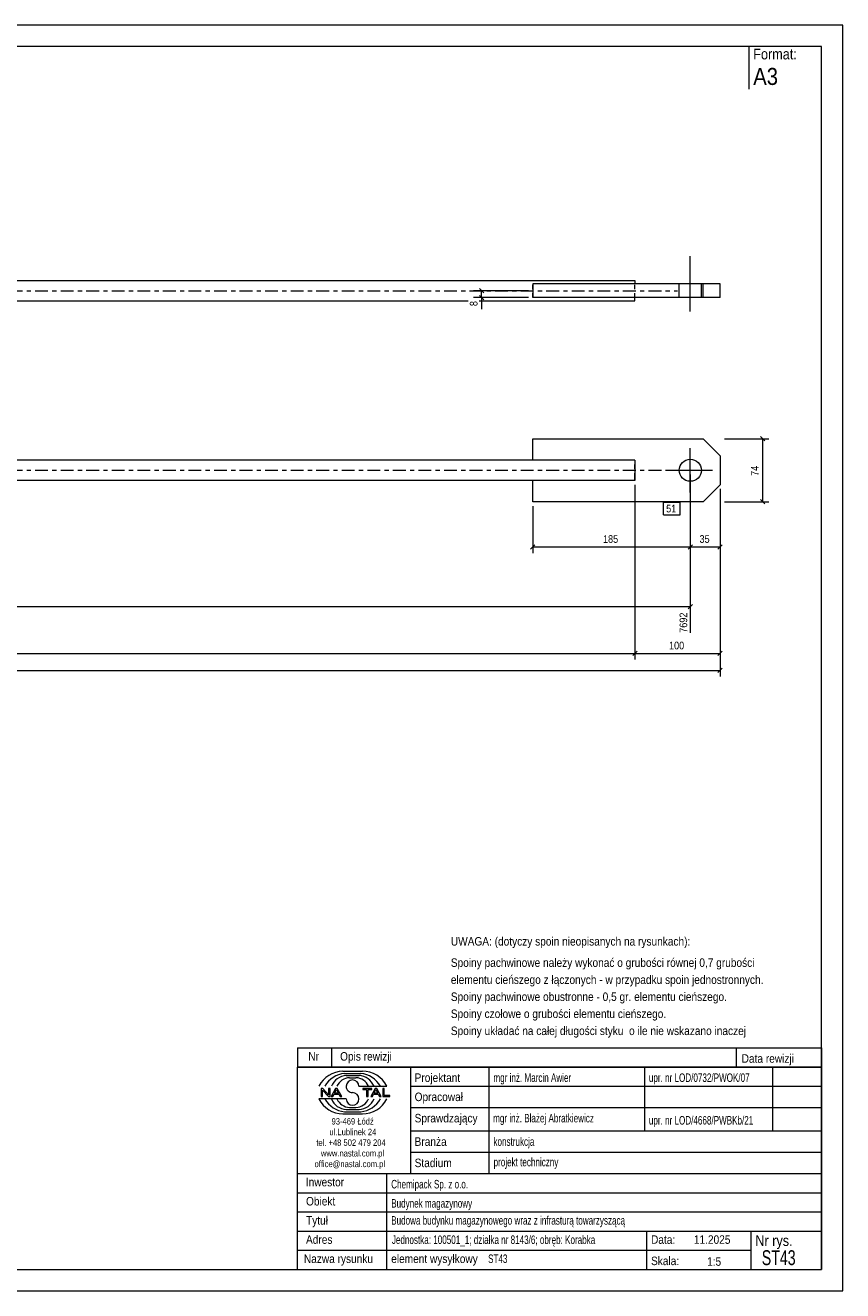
# Model space of a CAD drawing. Header units: millimetres. Extents: x 0 to 420, y 0 to 297.
# Tile 2 of 2: x 228 to 420, y 0 to 297. Entities that reach past the tile are written whole.
import ezdxf

# ---------------------------------------------------------------- set-up
doc = ezdxf.new("R2010")
doc.units = ezdxf.units.MM
for name, pattern in [('XKITLINE00', [0]), ('XKITLINE01', [4, 1, -1, 1, -1]), ('XKITLINE03', [6, 3, -1, 1, -1])]:
    doc.linetypes.add(name, pattern=pattern)
for name, color, linetype, lineweight in [('Arkusz rysunku', 3, 'Continuous', 0), ('Element', 2, 'Continuous', 0), ('Inny typ obiektu', 7, 'Continuous', 0), ('Wymiar', 4, 'Continuous', 0), ('Znak elementu', 2, 'Continuous', 0), ('Śruba', 3, 'Continuous', 0)]:
    doc.layers.add(name, color=color, linetype=linetype, lineweight=lineweight)
doc.styles.add('ARIAL', font='ARIAL.TTF')

msp = doc.modelspace()

# ---------------------------------------------------------------- linework, layer by layer
at = {"layer": 'Arkusz rysunku', "linetype": 'XKITLINE00', "lineweight": 0}
for p, q in [((420, 297), (0, 297)), ((420, 297), (415, 297)), ((420, 0), (420, 297)), ((415, 292), (5, 292)), ((415, 5), (415, 292)), ((5, 5), (415, 5)), ((0, 0), (420, 0))]:
    msp.add_line(p, q, dxfattribs=at)
at = {"layer": 'Element', "linetype": 'XKITLINE00', "lineweight": 0}
for p, q in [((206.42, 237.1), (371.22, 237.1)), ((391.22, 236.3), (347.22, 236.3)), ((347.22, 236.3), (347.22, 233.1)), ((371.22, 237.1), (371.22, 236.3)), ((387.22, 233.1), (387.22, 236.3)), ((391.22, 233.1), (391.22, 236.3)), ((206.42, 232.3), (332.1, 232.3)), ((334.62, 232.3), (371.22, 232.3)), ((391.22, 233.1), (347.22, 233.1)), ((371.22, 232.3), (371.22, 233.1)), ((347.22, 194.97), (347.22, 199.97)), ((347.22, 199.97), (387.22, 199.97)), ((391.22, 195.97), (387.22, 199.97)), ((347.22, 194.97), (206.42, 194.97)), ((371.22, 194.97), (347.22, 194.97)), ((371.22, 194.97), (371.22, 194.25)), ((371.22, 194.25), (371.22, 190.89)), ((391.22, 195.97), (391.22, 189.17)), ((347.22, 190.17), (206.42, 190.17)), ((347.22, 185.17), (347.22, 190.17)), ((371.22, 190.17), (347.22, 190.17)), ((371.22, 190.89), (371.22, 190.17)), ((391.22, 189.17), (387.22, 185.17)), ((387.22, 185.17), (347.22, 185.17))]:
    msp.add_line(p, q, dxfattribs=at)
at = {"layer": 'Element', "linetype": 'XKITLINE03', "lineweight": 0}
for p, q in [((206.42, 234.7), (381.22, 234.7)), ((206.42, 192.57), (381.22, 192.57))]:
    msp.add_line(p, q, dxfattribs=at)
at = {"layer": 'Element', "linetype": 'XKITLINE01', "lineweight": 0}
for p, q in [((347.22, 233.1), (347.22, 236.3)), ((347.22, 234.7), (347.22, 233.1)), ((347.22, 233.1), (347.22, 234.7)), ((371.22, 233.1), (371.22, 236.78)), ((371.22, 233.1), (371.22, 236.3)), ((387.22, 233.1), (387.22, 236.3)), ((391.22, 233.1), (391.22, 236.3)), ((371.22, 194.97), (347.22, 194.97)), ((371.22, 194.97), (371.22, 194.25)), ((371.22, 194.65), (371.22, 194.25)), ((371.22, 190.89), (371.22, 194.25)), ((371.22, 190.17), (347.22, 190.17)), ((371.22, 190.17), (371.22, 190.89))]:
    msp.add_line(p, q, dxfattribs=at)
at = {"layer": 'Inny typ obiektu', "linetype": 'XKITLINE00', "lineweight": 0}
for p, q in [((398, 292), (398, 282)), ((292, 57), (292, 52.5)), ((292, 57), (415, 57)), ((300, 57), (300, 52.5)), ((395, 57), (395, 52.5)), ((415, 57), (415, 52.5)), ((415, 52.5), (292, 52.5)), ((292, 5), (292, 52.5)), ((292, 52.5), (415, 52.5)), ((302.62, 51.49), (307.23, 51.5)), ((303.07, 50.99), (306.86, 51)), ((303.46, 50.49), (306.45, 50.49)), ((318.5, 52.5), (318.5, 27.5)), ((337, 27.5), (337, 52.5)), ((373.5, 52.5), (373.5, 37.5)), ((403.5, 52.5), (403.5, 37.5)), ((415, 52.5), (415, 5)), ((304.2, 49.98), (305.73, 49.99)), ((306.42, 47.99), (312.98, 47.99)), ((318.5, 48), (415, 48)), ((303.43, 45.01), (297, 45.01)), ((297.93, 47.44), (297.57, 47.44)), ((297.57, 47.44), (297.57, 45.56)), ((297.57, 45.56), (297.9, 45.56)), ((297.9, 47.04), (299.29, 45.56)), ((297.9, 45.56), (297.9, 47.04)), ((299.31, 45.96), (297.93, 47.44)), ((299.29, 45.56), (299.65, 45.56)), ((299.65, 47.44), (299.31, 47.44)), ((299.31, 47.44), (299.31, 45.96)), ((299.65, 45.56), (299.65, 47.44)), ((300.96, 47.44), (299.94, 45.56)), ((299.94, 45.56), (300.31, 45.56)), ((300.31, 45.56), (300.61, 46.13)), ((300.61, 46.13), (301.71, 46.13)), ((300.71, 46.33), (301.14, 47.24)), ((301.6, 46.33), (300.71, 46.33)), ((301.33, 47.44), (300.96, 47.44)), ((301.14, 47.24), (301.6, 46.33)), ((302.41, 45.56), (301.33, 47.44)), ((301.71, 46.13), (302.02, 45.56)), ((302.02, 45.56), (302.41, 45.56)), ((309.43, 47.44), (307.34, 47.44)), ((307.34, 47.44), (307.34, 47.22)), ((307.34, 47.22), (308.21, 47.22)), ((308.21, 47.22), (308.21, 45.56)), ((308.21, 45.56), (308.56, 45.56)), ((308.56, 45.56), (308.56, 47.22)), ((308.56, 47.22), (309.43, 47.22)), ((310.21, 47.44), (309.2, 45.56)), ((309.2, 45.56), (309.57, 45.56)), ((309.43, 47.22), (309.43, 47.44)), ((309.57, 45.56), (309.86, 46.13)), ((309.86, 46.13), (310.96, 46.13)), ((309.96, 46.33), (310.39, 47.24)), ((310.86, 46.33), (309.96, 46.33)), ((310.59, 47.44), (310.21, 47.44)), ((310.4, 47.24), (310.39, 47.24)), ((310.4, 47.24), (310.86, 46.33)), ((311.67, 45.56), (310.59, 47.44)), ((310.96, 46.13), (311.27, 45.56)), ((311.27, 45.56), (311.67, 45.56)), ((312.36, 47.44), (312.01, 47.44)), ((312.01, 47.44), (312.01, 45.56)), ((312.01, 45.56), (313.66, 45.56)), ((312.36, 45.78), (312.36, 47.44)), ((313.66, 45.78), (312.36, 45.78)), ((313.66, 45.56), (313.66, 45.78)), ((303.07, 42.01), (306.86, 42)), ((303.46, 42.51), (306.45, 42.51)), ((304.2, 43.02), (305.73, 43.01)), ((318.5, 43), (415, 43)), ((302.62, 41.51), (307.23, 41.5)), ((318.5, 37.5), (415, 37.5)), ((318.5, 32.5), (415, 32.5)), ((292, 27.5), (415, 27.5)), ((313, 5), (313, 27.5)), ((292, 23), (415, 23)), ((292, 18.5), (415, 18.5)), ((292, 14), (415, 14)), ((374, 5), (374, 14)), ((398.5, 5), (398.5, 14)), ((292, 9.5), (398.5, 9.5)), ((292, 5), (415, 5))]:
    msp.add_line(p, q, dxfattribs=at)
for centre, radius, start, end in [((302.72, 45.08), 6.42, 90.8317, 153.0136), ((303.67, 45), 6.02, 95.7347, 150.2266), ((306.22, 46.41), 4.08, 22.7023, 86.7527), ((306.24, 44.98), 6.04, 29.8256, 84.1252), ((307.25, 45.07), 6.43, 27.0191, 90.199), ((303.7, 46.42), 4.07, 93.3428, 157.3393), ((304.33, 46.6), 3.38, 92.229, 155.8008), ((304.92, 47.99), 1.49, 0.0741, 179.9259), ((304.92, 47.99), 1.49, 179.9259, 270), ((305.59, 46.6), 3.39, 24.2351, 87.5913), ((302.72, 47.92), 6.42, 206.9864, 269.1683), ((303.67, 48), 6.02, 209.7734, 264.2653), ((303.7, 46.58), 4.07, 202.6607, 266.6572), ((304.33, 46.4), 3.38, 204.1992, 267.771), ((304.92, 45.01), 1.49, 180.0741, 359.9259), ((304.92, 45), 1.49, 0.0741, 90), ((305.59, 46.4), 3.39, 272.4087, 335.7649), ((306.22, 46.59), 4.08, 273.2473, 337.2977), ((306.24, 48.02), 6.04, 275.8748, 330.1744), ((307.25, 47.93), 6.43, 269.801, 332.9809)]:
    msp.add_arc(centre, radius, start, end, dxfattribs=at)
at = {"layer": 'Wymiar', "linetype": 'XKITLINE00', "lineweight": 0}
for p, q in [((346.22, 234.7), (333.36, 234.7)), ((334.71, 235.21), (335.73, 234.19)), ((335.22, 233.1), (335.22, 234.7)), ((346.22, 233.1), (333.36, 233.1)), ((334.71, 233.61), (335.73, 232.59)), ((335.22, 233.1), (335.22, 230.41)), ((335.22, 233.1), (335.22, 230.41)), ((392.22, 199.97), (402.66, 199.97)), ((400.71, 200.48), (401.73, 199.46)), ((401.22, 185.17), (401.22, 199.97)), ((384.22, 191.57), (384.22, 154.41)), ((384.22, 191.57), (384.22, 173.13)), ((384.22, 191.57), (384.22, 173.13)), ((371.22, 189.17), (371.22, 148.13)), ((371.22, 189.17), (371.22, 148.13)), ((391.22, 188.17), (391.22, 144.13)), ((391.22, 188.17), (391.22, 148.13)), ((391.22, 188.17), (391.22, 173.13)), ((347.22, 184.17), (347.22, 173.13)), ((392.22, 185.17), (402.66, 185.17)), ((400.71, 185.68), (401.73, 184.66)), ((347.73, 175.08), (346.71, 174.06)), ((347.22, 174.57), (384.22, 174.57)), ((384.73, 175.08), (383.71, 174.06)), ((384.73, 175.08), (383.71, 174.06)), ((384.22, 174.57), (391.22, 174.57)), ((391.73, 175.08), (390.71, 174.06)), ((40.62, 160.57), (384.22, 160.57)), ((384.73, 161.08), (383.71, 160.06)), ((40.62, 149.57), (371.22, 149.57)), ((371.73, 150.08), (370.71, 149.06)), ((371.73, 150.08), (370.71, 149.06)), ((371.22, 149.57), (391.22, 149.57)), ((391.73, 150.08), (390.71, 149.06)), ((20.62, 145.57), (391.22, 145.57)), ((391.73, 146.08), (390.71, 145.06))]:
    msp.add_line(p, q, dxfattribs=at)
at = {"layer": 'Znak elementu', "linetype": 'XKITLINE00', "lineweight": 0}
for p, q in [((377.95, 185.07), (381.82, 185.07)), ((377.95, 182.07), (377.95, 185.07)), ((381.82, 182.07), (381.82, 185.07)), ((377.95, 182.07), (381.82, 182.07))]:
    msp.add_line(p, q, dxfattribs=at)
at = {"layer": 'Śruba', "linetype": 'XKITLINE00', "lineweight": 0}
for p, q in [((384.22, 229.8), (384.22, 242.8)), ((381.62, 233.1), (381.62, 236.3)), ((386.82, 233.1), (386.82, 236.3)), ((384.22, 187.37), (384.22, 197.77)), ((379.02, 192.57), (389.42, 192.57))]:
    msp.add_line(p, q, dxfattribs=at)
msp.add_circle((384.22, 192.57), 2.6, dxfattribs=at)

# ---------------------------------------------------------------- texts
at = {"layer": 'Inny typ obiektu', "style": 'ARIAL'}
for s, height, width, p in [('Format:', 2.5, 0.85, (399, 289)), ('A3', 4, 0.85, (399, 283)), ('UWAGA: (dotyczy spoin nieopisanych na rysunkach):', 2, 0.85, (328, 81)), ('Spoiny pachwinowe należy wykonać o grubości równej 0,7 grubości', 2, 0.85, (328, 76)), ('elementu cieńszego z łączonych - w przypadku spoin jednostronnych.', 2, 0.85, (328, 72)), ('Spoiny pachwinowe obustronne - 0,5 gr. elementu cieńszego.', 2, 0.85, (328, 68)), ('Spoiny czołowe o grubości elementu cieńszego.', 2, 0.85, (328, 64)), ('Spoiny układać na całej długości styku  o ile nie wskazano inaczej', 2, 0.85, (328, 60)), ('Nr', 2, 0.85, (294.54, 54)), ('Opis rewizji', 2, 0.85, (302, 54)), ('Data rewizji', 2, 0.85, (396.28, 53.5)), ('Projektant', 2, 0.85, (319.5, 49)), ('mgr inż. Marcin Awier', 2, 0.68, (338, 49)), ('upr. nr LOD/0732/PWOK/07', 2, 0.68, (374.5, 49)), ('Opracował', 2, 0.85, (319.5, 44.5)), ('Sprawdzający', 2, 0.85, (319.5, 39.5)), ('mgr inż. Błażej Abratkiewicz', 2, 0.68, (337.94, 39.5)), ('93-469 Łódź', 1.5, 0.85, (300, 39)), ('upr. nr LOD/4668/PWBKb/21', 2, 0.68, (374.5, 39)), ('ul.Lublinek 24', 1.5, 0.85, (299.5, 36.5)), ('Branża', 2, 0.85, (319.5, 34)), ('konstrukcja', 2, 0.68, (338, 34)), ('tel. +48 502 479 204', 1.5, 0.85, (296.41, 34)), ('www.nastal.com.pl', 1.5, 0.85, (297.5, 31.5)), ('office@nastal.com.pl', 1.5, 0.85, (296, 29)), ('Stadium', 2, 0.85, (319.5, 29)), ('projekt techniczny', 2, 0.68, (338.04, 29.19)), ('Inwestor', 2, 0.85, (293.96, 24.5)), ('Chemipack Sp. z o.o.', 2, 0.68, (314, 24)), ('Obiekt', 2, 0.85, (294, 20)), ('Budynek magazynowy', 2, 0.68, (314, 19.5)), ('Tytuł', 2, 0.85, (294, 15.5)), ('Budowa budynku magazynowego wraz z infrasturą towarzyszącą', 2, 0.68, (314, 15.5)), ('Adres', 2, 0.85, (294, 11)), ('Jednostka: 100501_1; działka nr 8143/6; obręb: Korabka', 2, 0.68, (314.16, 10.96)), ('Data:', 2, 0.85, (375, 11)), ('11.2025', 2, 0.85, (385.06, 11)), ('Nr rys.', 2.5, 0.85, (399.5, 10.5)), ('ST43', 3.5, 0.68, (401, 6)), ('Nazwa rysunku', 2, 0.85, (293.5, 6.5)), ('element wysyłkowy', 2, 0.85, (314, 6.5)), ('ST43', 2, 0.68, (336.75, 6.5)), ('Skala:', 2, 0.85, (375, 6)), ('1:5', 2, 0.85, (388.16, 5.85))]:
    msp.add_text(s, height=height, dxfattribs=dict(at, width=width)).set_placement(p)
at = {"layer": 'Wymiar', "style": 'ARIAL', "width": 0.85}
for s, p in [('8', (334.26, 231.09)), ('74', (400.26, 191.23)), ('7692', (383.5, 154.41))]:
    msp.add_text(s, height=1.8, rotation=90.0002, dxfattribs=at).set_placement(p)
for s, p in [('185', (363.72, 175.53)), ('35', (386.38, 175.53)), ('100', (379.22, 150.53))]:
    msp.add_text(s, height=1.8, dxfattribs=at).set_placement(p)
at = {"layer": 'Znak elementu', "style": 'ARIAL', "width": 0.85}
msp.add_text('51', height=1.8, dxfattribs=at).set_placement((378.55, 182.67))

doc.saveas('drawing.dxf')
